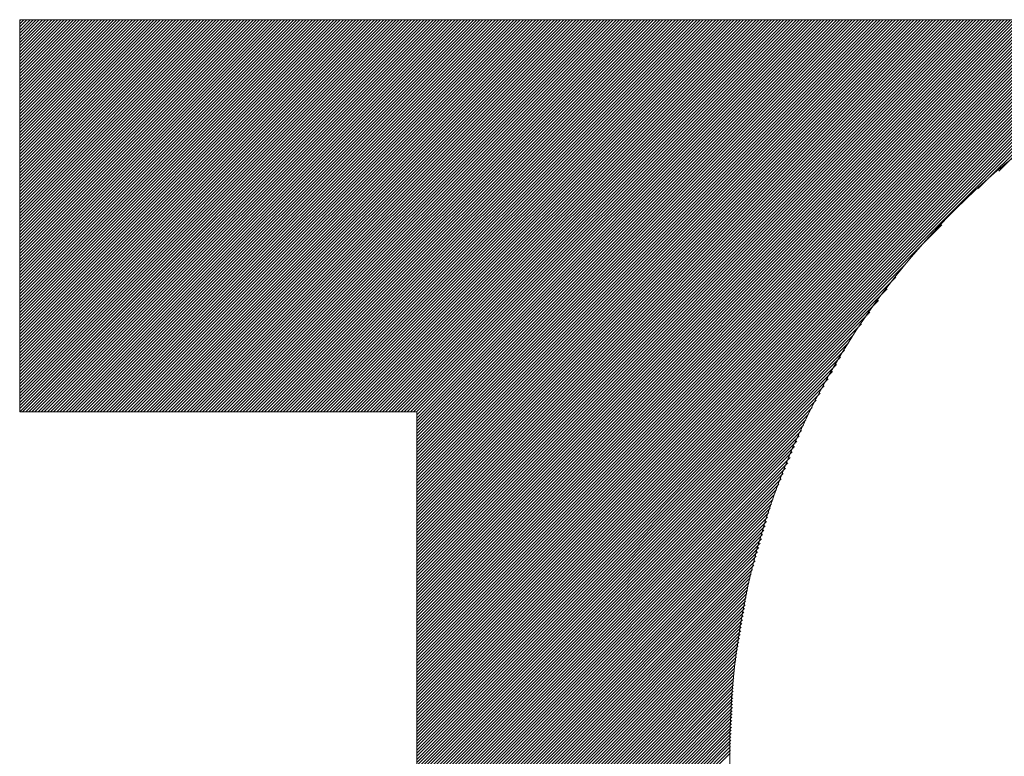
# Model space of a CAD drawing. Header units: inches. Extents: x 0.1 to 16.9, y 0.4 to 10.6.
# Tile 13 of 24: x 13.481 to 13.664, y 0.904 to 1.041. Entities that reach past the tile are written whole.
import ezdxf

# ---------------------------------------------------------------- set-up
doc = ezdxf.new("R2010")
doc.units = ezdxf.units.IN
doc.header["$MEASUREMENT"] = 0
doc.layers.add('FORMAT', color=5, linetype='Continuous', lineweight=25, true_color=0x0000ff)
doc.layers.add('Title (ANSI)', color=7, linetype='Continuous', lineweight=50)
doc.styles.add('Text Style107', font='arialbd.ttf')
doc.styles.add('Text Style109', font='arialbd.ttf')
doc.styles.add('Text Style47', font='ARIALN.TTF')
doc.styles.add('Text Style50', font='arial.ttf')
doc.styles.add('Text Style55', font='arial.ttf')
doc.styles.add('Text Style59', font='arial.ttf')

# ---------------------------------------------------------------- blocks, each defined once
blk = doc.blocks.new('Title Blocks ICD TITLE BLOCK MM CUSTOMER')
at = {"layer": 'FORMAT', "color": 7, "linetype": 'Continuous', "lineweight": 5}
for p, q in [((8.35540479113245, 7.612902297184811), (8.122376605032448, 7.612902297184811)), ((8.122376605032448, 7.612902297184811), (8.122376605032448, 7.539994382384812)), ((8.122376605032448, 7.612713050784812), (8.122565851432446, 7.612902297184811)), ((8.122376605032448, 7.61213624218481), (8.12314266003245, 7.612902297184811)), ((8.122376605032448, 7.611559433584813), (8.123719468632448, 7.612902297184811)), ((8.122376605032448, 7.610982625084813), (8.124296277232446, 7.612902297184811)), ((8.122376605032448, 7.61040581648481), (8.124873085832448, 7.612902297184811)), ((8.122376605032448, 7.609829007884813), (8.12544989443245, 7.612902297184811)), ((8.122376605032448, 7.609252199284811), (8.126026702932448, 7.612902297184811)), ((8.122376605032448, 7.608675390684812), (8.126603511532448, 7.612902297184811)), ((8.122376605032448, 7.60809858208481), (8.127180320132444, 7.612902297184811)), ((8.122376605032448, 7.607521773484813), (8.127757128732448, 7.612902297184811)), ((8.122376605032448, 7.606944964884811), (8.12833393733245, 7.612902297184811)), ((8.122376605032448, 7.60636815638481), (8.128910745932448, 7.612902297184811)), ((8.122376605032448, 7.605791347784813), (8.12948755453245, 7.612902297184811)), ((8.122376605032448, 7.605214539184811), (8.130064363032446, 7.612902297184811)), ((8.122376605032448, 7.604637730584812), (8.130641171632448, 7.612902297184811)), ((8.122376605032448, 7.60406092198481), (8.13121798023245, 7.612902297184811)), ((8.122376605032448, 7.603484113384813), (8.131794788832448, 7.612902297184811)), ((8.122376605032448, 7.602907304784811), (8.13237159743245, 7.612902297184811)), ((8.122376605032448, 7.60233049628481), (8.132948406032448, 7.612902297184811)), ((8.122376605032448, 7.601753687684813), (8.13352521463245, 7.612902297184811)), ((8.122376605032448, 7.601176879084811), (8.134102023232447, 7.612902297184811)), ((8.122376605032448, 7.600600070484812), (8.134678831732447, 7.612902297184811)), ((8.122376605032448, 7.60002326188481), (8.135255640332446, 7.612902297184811)), ((8.122376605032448, 7.59944645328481), (8.135832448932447, 7.612902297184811)), ((8.122376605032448, 7.598869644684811), (8.13640925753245, 7.612902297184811)), ((8.122376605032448, 7.59829283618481), (8.136986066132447, 7.612902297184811)), ((8.122376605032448, 7.597716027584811), (8.137562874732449, 7.612902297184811)), ((8.122376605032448, 7.597139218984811), (8.138139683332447, 7.612902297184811)), ((8.122376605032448, 7.596562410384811), (8.138716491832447, 7.612902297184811)), ((8.122376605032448, 7.595985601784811), (8.139293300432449, 7.612902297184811)), ((8.122376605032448, 7.595408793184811), (8.139870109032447, 7.612902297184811)), ((8.122376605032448, 7.594831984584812), (8.140446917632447, 7.612902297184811)), ((8.122376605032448, 7.594255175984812), (8.141023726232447, 7.612902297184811)), ((8.122376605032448, 7.593678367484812), (8.141600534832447, 7.612902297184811)), ((8.122376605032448, 7.593101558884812), (8.142177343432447, 7.612902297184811)), ((8.122376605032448, 7.592524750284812), (8.14275415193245, 7.612902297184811)), ((8.122376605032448, 7.591947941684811), (8.143330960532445, 7.612902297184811)), ((8.122376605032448, 7.591371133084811), (8.143907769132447, 7.612902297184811)), ((8.122376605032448, 7.590794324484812), (8.144484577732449, 7.612902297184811)), ((8.122376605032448, 7.590217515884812), (8.145061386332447, 7.612902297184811)), ((8.122376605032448, 7.589640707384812), (8.145638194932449, 7.612902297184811)), ((8.122376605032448, 7.589063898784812), (8.146215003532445, 7.612902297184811)), ((8.122376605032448, 7.588487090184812), (8.146791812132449, 7.612902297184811)), ((8.122376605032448, 7.587910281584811), (8.147368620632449, 7.612902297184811)), ((8.122376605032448, 7.587333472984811), (8.147945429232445, 7.612902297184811)), ((8.122376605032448, 7.586756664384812), (8.148522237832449, 7.612902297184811)), ((8.122376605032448, 7.586179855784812), (8.149099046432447, 7.612902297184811)), ((8.122376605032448, 7.585603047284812), (8.149675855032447, 7.612902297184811)), ((8.122376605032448, 7.585026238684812), (8.150252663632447, 7.612902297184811)), ((8.122376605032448, 7.584449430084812), (8.150829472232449, 7.612902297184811)), ((8.122376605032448, 7.583872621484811), (8.151406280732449, 7.612902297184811)), ((8.122376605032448, 7.583295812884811), (8.151983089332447, 7.612902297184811)), ((8.122376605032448, 7.582719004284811), (8.152559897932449, 7.612902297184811)), ((8.122376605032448, 7.582142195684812), (8.153136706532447, 7.612902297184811)), ((8.122376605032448, 7.581565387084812), (8.153713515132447, 7.612902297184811)), ((8.122376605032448, 7.580988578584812), (8.154290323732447, 7.612902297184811)), ((8.122376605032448, 7.580411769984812), (8.154867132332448, 7.612902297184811)), ((8.122376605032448, 7.579834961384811), (8.155443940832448, 7.612902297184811)), ((8.122376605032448, 7.579258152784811), (8.15602074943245, 7.612902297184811)), ((8.122376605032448, 7.578681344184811), (8.156597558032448, 7.612902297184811)), ((8.122376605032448, 7.578104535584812), (8.157174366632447, 7.612902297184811)), ((8.122376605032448, 7.577527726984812), (8.157751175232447, 7.612902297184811)), ((8.122376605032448, 7.576950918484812), (8.15832798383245, 7.612902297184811)), ((8.122376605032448, 7.576374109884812), (8.158904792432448, 7.612902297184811)), ((8.122376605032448, 7.575797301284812), (8.159481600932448, 7.612902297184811)), ((8.122376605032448, 7.575220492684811), (8.160058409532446, 7.612902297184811)), ((8.122376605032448, 7.574643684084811), (8.160635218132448, 7.612902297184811)), ((8.122376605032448, 7.57406687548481), (8.161212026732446, 7.612902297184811)), ((8.122376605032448, 7.573490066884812), (8.161788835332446, 7.612902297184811)), ((8.122376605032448, 7.572913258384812), (8.162365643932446, 7.612902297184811)), ((8.122376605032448, 7.572336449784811), (8.162942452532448, 7.612902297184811)), ((8.122376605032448, 7.571759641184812), (8.16351926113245, 7.612902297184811)), ((8.122376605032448, 7.571182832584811), (8.16409606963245, 7.612902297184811)), ((8.122376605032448, 7.570606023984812), (8.164672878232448, 7.612902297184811)), ((8.122376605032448, 7.57002921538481), (8.165249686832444, 7.612902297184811)), ((8.122376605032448, 7.569452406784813), (8.165826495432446, 7.612902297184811)), ((8.122376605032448, 7.568875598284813), (8.16640330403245, 7.612902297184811)), ((8.122376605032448, 7.568298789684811), (8.166980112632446, 7.612902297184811)), ((8.122376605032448, 7.567721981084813), (8.167556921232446, 7.612902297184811)), ((8.122376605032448, 7.567145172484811), (8.168133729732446, 7.612902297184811)), ((8.122376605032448, 7.566568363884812), (8.168710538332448, 7.612902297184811)), ((8.122376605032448, 7.56599155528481), (8.16928734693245, 7.612902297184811)), ((8.122376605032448, 7.565414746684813), (8.169864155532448, 7.612902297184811)), ((8.122376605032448, 7.564837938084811), (8.170440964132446, 7.612902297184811)), ((8.122376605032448, 7.564261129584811), (8.171017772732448, 7.612902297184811)), ((8.122376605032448, 7.563684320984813), (8.17159458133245, 7.612902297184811)), ((8.122376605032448, 7.563107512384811), (8.17217138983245, 7.612902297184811)), ((8.122376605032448, 7.562530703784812), (8.172748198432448, 7.612902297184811)), ((8.122376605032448, 7.56195389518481), (8.17332500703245, 7.612902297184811)), ((8.122376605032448, 7.561377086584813), (8.173901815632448, 7.612902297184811)), ((8.122376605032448, 7.560800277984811), (8.17447862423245, 7.612902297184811)), ((8.122376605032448, 7.560223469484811), (8.175055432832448, 7.612902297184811)), ((8.122376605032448, 7.559646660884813), (8.175632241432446, 7.612902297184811)), ((8.122376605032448, 7.559069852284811), (8.176209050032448, 7.612902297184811)), ((8.122376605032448, 7.558493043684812), (8.176785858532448, 7.612902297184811)), ((8.122376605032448, 7.55791623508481), (8.17736266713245, 7.612902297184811)), ((8.122376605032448, 7.557339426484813), (8.177939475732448, 7.612902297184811)), ((8.122376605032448, 7.556762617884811), (8.178516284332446, 7.612902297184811)), ((8.122376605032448, 7.556185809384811), (8.179093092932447, 7.612902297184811)), ((8.122376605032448, 7.555609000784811), (8.17966990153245, 7.612902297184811)), ((8.122376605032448, 7.555032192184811), (8.180246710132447, 7.612902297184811)), ((8.122376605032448, 7.55445538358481), (8.180823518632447, 7.612902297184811)), ((8.122376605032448, 7.55387857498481), (8.18140032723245, 7.612902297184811)), ((8.122376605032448, 7.55330176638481), (8.181977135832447, 7.612902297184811)), ((8.122376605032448, 7.552724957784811), (8.182553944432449, 7.612902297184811)), ((8.122376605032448, 7.552148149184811), (8.183130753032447, 7.612902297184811)), ((8.122376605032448, 7.551571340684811), (8.183707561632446, 7.612902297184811)), ((8.122376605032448, 7.550994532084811), (8.184284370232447, 7.612902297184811)), ((8.122376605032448, 7.550417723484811), (8.184861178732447, 7.612902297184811)), ((8.122376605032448, 7.549840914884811), (8.185437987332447, 7.612902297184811)), ((8.122376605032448, 7.549264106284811), (8.186014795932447, 7.612902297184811)), ((8.122376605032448, 7.548687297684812), (8.186591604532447, 7.612902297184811)), ((8.122376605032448, 7.548110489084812), (8.187168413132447, 7.612902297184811)), ((8.122376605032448, 7.547533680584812), (8.187745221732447, 7.612902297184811)), ((8.122376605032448, 7.546956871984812), (8.188322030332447, 7.612902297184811)), ((8.122376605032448, 7.546380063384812), (8.188898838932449, 7.612902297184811)), ((8.122376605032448, 7.545803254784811), (8.189475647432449, 7.612902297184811)), ((8.122376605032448, 7.545226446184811), (8.190052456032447, 7.612902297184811)), ((8.122376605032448, 7.544649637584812), (8.190629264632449, 7.612902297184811)), ((8.122376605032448, 7.544072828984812), (8.19120607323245, 7.612902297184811)), ((8.122376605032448, 7.543496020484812), (8.191782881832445, 7.612902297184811)), ((8.122376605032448, 7.542919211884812), (8.192359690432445, 7.612902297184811)), ((8.122376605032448, 7.542342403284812), (8.192936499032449, 7.612902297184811)), ((8.122376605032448, 7.541765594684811), (8.193513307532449, 7.612902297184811)), ((8.122376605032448, 7.541188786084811), (8.194090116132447, 7.612902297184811)), ((8.122376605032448, 7.540611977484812), (8.194666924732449, 7.612902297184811)), ((8.122376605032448, 7.540035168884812), (8.195243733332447, 7.612902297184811)), ((8.12291262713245, 7.539994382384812), (8.195820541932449, 7.612902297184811)), ((8.123489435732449, 7.539994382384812), (8.196397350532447, 7.612902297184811)), ((8.124066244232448, 7.539994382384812), (8.196974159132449, 7.612902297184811)), ((8.124643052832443, 7.539994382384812), (8.197550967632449, 7.612902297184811)), ((8.125219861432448, 7.539994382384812), (8.198127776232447, 7.612902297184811)), ((8.125796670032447, 7.539994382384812), (8.198704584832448, 7.612902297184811)), ((8.126373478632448, 7.539994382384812), (8.19928139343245, 7.612902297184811)), ((8.126950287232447, 7.539994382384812), (8.199858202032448, 7.612902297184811)), ((8.127527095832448, 7.539994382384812), (8.200435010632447, 7.612902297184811)), ((8.128103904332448, 7.539994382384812), (8.201011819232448, 7.612902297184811)), ((8.128680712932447, 7.539994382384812), (8.201588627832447, 7.612902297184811)), ((8.129257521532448, 7.539994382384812), (8.202165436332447, 7.612902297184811)), ((8.129834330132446, 7.539994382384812), (8.202742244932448, 7.612902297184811)), ((8.130411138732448, 7.539994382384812), (8.203319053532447, 7.612902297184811)), ((8.13098794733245, 7.539994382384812), (8.203895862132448, 7.612902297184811)), ((8.131564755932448, 7.539994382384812), (8.204472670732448, 7.612902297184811)), ((8.132141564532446, 7.539994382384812), (8.205049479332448, 7.612902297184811)), ((8.132718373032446, 7.539994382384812), (8.205626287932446, 7.612902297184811)), ((8.133295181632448, 7.539994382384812), (8.206203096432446, 7.612902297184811)), ((8.133871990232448, 7.539994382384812), (8.206779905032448, 7.612902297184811)), ((8.134448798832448, 7.539994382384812), (8.207356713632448, 7.612902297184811)), ((8.135025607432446, 7.539994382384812), (8.207933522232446, 7.612902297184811)), ((8.135602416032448, 7.539994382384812), (8.208510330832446, 7.612902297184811)), ((8.13617922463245, 7.539994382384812), (8.209087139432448, 7.612902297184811)), ((8.13675603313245, 7.539994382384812), (8.209663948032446, 7.612902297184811)), ((8.137332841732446, 7.539994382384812), (8.21024075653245, 7.612902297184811)), ((8.137909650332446, 7.539994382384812), (8.210817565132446, 7.612902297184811)), ((8.138486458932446, 7.539994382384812), (8.211394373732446, 7.612902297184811)), ((8.13906326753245, 7.539994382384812), (8.211971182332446, 7.612902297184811)), ((8.139640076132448, 7.539994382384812), (8.212547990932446, 7.612902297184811)), ((8.140216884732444, 7.539994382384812), (8.213124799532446, 7.612902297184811)), ((8.14079369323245, 7.539994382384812), (8.21370160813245, 7.612902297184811)), ((8.141370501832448, 7.539994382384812), (8.214278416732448, 7.612902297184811)), ((8.14194731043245, 7.539994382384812), (8.214855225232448, 7.612902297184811)), ((8.142524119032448, 7.539994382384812), (8.21543203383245, 7.612902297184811)), ((8.143100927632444, 7.539994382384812), (8.216008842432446, 7.612902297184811)), ((8.143677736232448, 7.539994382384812), (8.216585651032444, 7.612902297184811)), ((8.14425454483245, 7.539994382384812), (8.217162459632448, 7.612902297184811)), ((8.144831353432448, 7.539994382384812), (8.21773926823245, 7.612902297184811)), ((8.145408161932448, 7.539994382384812), (8.218316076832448, 7.612902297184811)), ((8.145984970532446, 7.539994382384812), (8.218892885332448, 7.612902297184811)), ((8.146561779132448, 7.539994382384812), (8.219469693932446, 7.612902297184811)), ((8.14713858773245, 7.539994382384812), (8.220046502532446, 7.612902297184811)), ((8.147715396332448, 7.539994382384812), (8.22062331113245, 7.612902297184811)), ((8.14829220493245, 7.539994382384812), (8.221200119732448, 7.612902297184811)), ((8.148869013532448, 7.539994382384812), (8.22177692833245, 7.612902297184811)), ((8.149445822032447, 7.539994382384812), (8.222353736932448, 7.612902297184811)), ((8.15002263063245, 7.539994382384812), (8.222930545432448, 7.612902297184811)), ((8.150599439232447, 7.539994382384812), (8.22350735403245, 7.612902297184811)), ((8.151176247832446, 7.539994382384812), (8.224084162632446, 7.612902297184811)), ((8.151753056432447, 7.539994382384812), (8.224660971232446, 7.612902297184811)), ((8.15232986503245, 7.539994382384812), (8.225237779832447, 7.612902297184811)), ((8.152906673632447, 7.539994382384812), (8.22581458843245, 7.612902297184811)), ((8.153483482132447, 7.539994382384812), (8.226391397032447, 7.612902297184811)), ((8.154060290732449, 7.539994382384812), (8.226968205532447, 7.612902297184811)), ((8.154637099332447, 7.539994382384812), (8.227545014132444, 7.612902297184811)), ((8.155213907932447, 7.539994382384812), (8.228121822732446, 7.612902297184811)), ((8.155790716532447, 7.539994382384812), (8.228698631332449, 7.612902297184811)), ((8.156367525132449, 7.539994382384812), (8.229275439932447, 7.612902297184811)), ((8.156944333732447, 7.539994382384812), (8.229852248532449, 7.612902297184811)), ((8.157521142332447, 7.539994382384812), (8.230429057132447, 7.612902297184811)), ((8.158097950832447, 7.539994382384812), (8.231005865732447, 7.612902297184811)), ((8.15867475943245, 7.539994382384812), (8.231582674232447, 7.612902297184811)), ((8.159251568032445, 7.539994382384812), (8.232159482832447, 7.612902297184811)), ((8.159828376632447, 7.539994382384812), (8.232736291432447, 7.612902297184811)), ((8.160405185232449, 7.539994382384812), (8.233313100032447, 7.612902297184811)), ((8.160981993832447, 7.539994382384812), (8.233889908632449, 7.612902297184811)), ((8.161558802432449, 7.539994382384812), (8.234466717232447, 7.612902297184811)), ((8.162135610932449, 7.539994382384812), (8.235043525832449, 7.612902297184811)), ((8.162712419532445, 7.539994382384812), (8.235620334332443, 7.612902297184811)), ((8.163289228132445, 7.539994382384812), (8.236197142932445, 7.612902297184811)), ((8.163866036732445, 7.539994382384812), (8.236773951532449, 7.612902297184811)), ((8.164442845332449, 7.539994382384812), (8.237350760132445, 7.612902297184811)), ((8.165019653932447, 7.539994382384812), (8.237927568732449, 7.612902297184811)), ((8.165596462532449, 7.539994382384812), (8.238504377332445, 7.612902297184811)), ((8.166173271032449, 7.539994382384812), (8.239081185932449, 7.612902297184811)), ((8.16675007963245, 7.539994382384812), (8.239657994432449, 7.612902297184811)), ((8.167326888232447, 7.539994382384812), (8.240234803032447, 7.612902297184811)), ((8.167903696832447, 7.539994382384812), (8.240811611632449, 7.612902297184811)), ((8.168480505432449, 7.539994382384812), (8.241388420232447, 7.612902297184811)), ((8.169057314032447, 7.539994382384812), (8.241965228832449, 7.612902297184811)), ((8.169634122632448, 7.539994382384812), (8.242542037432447, 7.612902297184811)), ((8.170210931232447, 7.539994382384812), (8.243118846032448, 7.612902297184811)), ((8.170787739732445, 7.539994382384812), (8.243695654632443, 7.612902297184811)), ((8.171364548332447, 7.539994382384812), (8.244272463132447, 7.612902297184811)), ((8.17194135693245, 7.539994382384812), (8.244849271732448, 7.612902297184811)), ((8.172518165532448, 7.539994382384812), (8.245426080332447, 7.612902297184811)), ((8.173094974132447, 7.539994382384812), (8.246002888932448, 7.612902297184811)), ((8.173671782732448, 7.539994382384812), (8.246579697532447, 7.612902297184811)), ((8.17424859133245, 7.539994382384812), (8.247156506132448, 7.612902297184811)), ((8.17482539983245, 7.539994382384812), (8.24773331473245, 7.612902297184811)), ((8.175402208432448, 7.539994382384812), (8.24831012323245, 7.612902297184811)), ((8.175979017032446, 7.539994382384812), (8.248886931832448, 7.612902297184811)), ((8.176555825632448, 7.539994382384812), (8.249463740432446, 7.612902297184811)), ((8.177132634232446, 7.539994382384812), (8.250040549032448, 7.612902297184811)), ((8.177709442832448, 7.539994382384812), (8.250617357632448, 7.612902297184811)), ((8.178286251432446, 7.539994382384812), (8.251194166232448, 7.612902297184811)), ((8.178863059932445, 7.539994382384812), (8.251770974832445, 7.612902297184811)), ((8.179439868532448, 7.539994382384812), (8.252347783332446, 7.612902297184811)), ((8.18001667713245, 7.539994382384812), (8.252924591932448, 7.612902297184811)), ((8.180593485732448, 7.539994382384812), (8.253501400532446, 7.612902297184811)), ((8.181170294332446, 7.539994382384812), (8.254078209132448, 7.612902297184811)), ((8.181747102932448, 7.539994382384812), (8.254655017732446, 7.612902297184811)), ((8.18232391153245, 7.539994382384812), (8.255231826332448, 7.612902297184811)), ((8.182900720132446, 7.539994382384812), (8.25580863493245, 7.612902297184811)), ((8.183477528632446, 7.539994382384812), (8.256385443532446, 7.612902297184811)), ((8.184054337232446, 7.539994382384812), (8.256962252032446, 7.612902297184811)), ((8.184631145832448, 7.539994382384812), (8.25753906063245, 7.612902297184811)), ((8.18520795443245, 7.539994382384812), (8.258115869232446, 7.612902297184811)), ((8.185784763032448, 7.539994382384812), (8.258692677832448, 7.612902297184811)), ((8.186361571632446, 7.539994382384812), (8.259269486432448, 7.612902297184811)), ((8.186938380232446, 7.539994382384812), (8.259846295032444, 7.612902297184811)), ((8.187515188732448, 7.539994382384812), (8.260423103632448, 7.612902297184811)), ((8.18809199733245, 7.539994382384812), (8.260999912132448, 7.612902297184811)), ((8.188668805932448, 7.539994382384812), (8.26157672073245, 7.612902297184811)), ((8.18924561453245, 7.539994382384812), (8.262153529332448, 7.612902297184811)), ((8.189822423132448, 7.539994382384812), (8.262730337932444, 7.612902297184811)), ((8.19039923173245, 7.539994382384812), (8.263307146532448, 7.612902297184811)), ((8.190976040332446, 7.539994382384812), (8.26388395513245, 7.612902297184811)), ((8.191552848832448, 7.539994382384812), (8.264460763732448, 7.612902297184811)), ((8.192129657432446, 7.539994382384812), (8.265037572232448, 7.612902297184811)), ((8.192706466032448, 7.539994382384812), (8.26561438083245, 7.612902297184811)), ((8.19328327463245, 7.539994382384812), (8.266191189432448, 7.612902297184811)), ((8.193860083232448, 7.539994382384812), (8.266767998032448, 7.612902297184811)), ((8.194436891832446, 7.539994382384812), (8.267344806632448, 7.612902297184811)), ((8.195013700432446, 7.539994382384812), (8.267921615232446, 7.612902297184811)), ((8.195590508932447, 7.539994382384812), (8.268498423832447, 7.612902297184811)), ((8.19616731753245, 7.539994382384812), (8.26907523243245, 7.612902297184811)), ((8.196195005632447, 7.539445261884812), (8.26965204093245, 7.612902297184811)), ((8.196195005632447, 7.538868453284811), (8.270228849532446, 7.612902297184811)), ((8.196195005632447, 7.538291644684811), (8.270805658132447, 7.612902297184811)), ((8.196195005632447, 7.537714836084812), (8.271382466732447, 7.612902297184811)), ((8.196195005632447, 7.537138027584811), (8.27195927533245, 7.612902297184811)), ((8.196195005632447, 7.536561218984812), (8.272536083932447, 7.612902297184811)), ((8.196195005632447, 7.535984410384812), (8.273112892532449, 7.612902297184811)), ((8.196195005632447, 7.535407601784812), (8.273689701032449, 7.612902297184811)), ((8.196195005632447, 7.534830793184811), (8.274266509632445, 7.612902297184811)), ((8.196195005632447, 7.534253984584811), (8.274843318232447, 7.612902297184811)), ((8.196195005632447, 7.533677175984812), (8.275420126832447, 7.612902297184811)), ((8.196195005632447, 7.533100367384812), (8.275996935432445, 7.612902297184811)), ((8.196195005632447, 7.532523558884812), (8.276573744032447, 7.612902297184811)), ((8.196195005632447, 7.531946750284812), (8.277150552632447, 7.612902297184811)), ((8.196195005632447, 7.531369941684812), (8.277727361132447, 7.612902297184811)), ((8.196195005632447, 7.530793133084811), (8.278304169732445, 7.612902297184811)), ((8.196195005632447, 7.530216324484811), (8.278880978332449, 7.612902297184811)), ((8.196195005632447, 7.529639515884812), (8.279457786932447, 7.612902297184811)), ((8.196195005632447, 7.529062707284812), (8.280034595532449, 7.612902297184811)), ((8.196195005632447, 7.528485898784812), (8.280611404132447, 7.612902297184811)), ((8.196195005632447, 7.527909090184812), (8.281188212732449, 7.612902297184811)), ((8.196195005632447, 7.527332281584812), (8.281765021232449, 7.612902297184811)), ((8.196195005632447, 7.52675547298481), (8.282341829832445, 7.612902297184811)), ((8.196195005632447, 7.526178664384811), (8.282918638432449, 7.612902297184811)), ((8.196195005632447, 7.52560185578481), (8.28349544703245, 7.612902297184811)), ((8.196195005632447, 7.525025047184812), (8.284072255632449, 7.612902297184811)), ((8.196195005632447, 7.524448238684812), (8.284649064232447, 7.612902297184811)), ((8.196195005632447, 7.523871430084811), (8.285225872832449, 7.612902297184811)), ((8.196195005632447, 7.523294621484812), (8.285802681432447, 7.612902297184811)), ((8.196195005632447, 7.522717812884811), (8.286379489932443, 7.612902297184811)), ((8.196195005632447, 7.522141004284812), (8.286956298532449, 7.612902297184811)), ((8.196195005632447, 7.52156419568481), (8.287533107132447, 7.612902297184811)), ((8.196195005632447, 7.520987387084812), (8.288109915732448, 7.612902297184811)), ((8.196195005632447, 7.520410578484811), (8.288686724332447, 7.612902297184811)), ((8.196195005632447, 7.519833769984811), (8.289263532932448, 7.612902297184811)), ((8.196195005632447, 7.519256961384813), (8.289840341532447, 7.612902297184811)), ((8.196195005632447, 7.518680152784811), (8.290417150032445, 7.612902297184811)), ((8.196195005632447, 7.518103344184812), (8.290993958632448, 7.612902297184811)), ((8.196195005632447, 7.51752653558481), (8.29157076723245, 7.612902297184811)), ((8.196195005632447, 7.516949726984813), (8.292147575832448, 7.612902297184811)), ((8.196195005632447, 7.516372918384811), (8.292724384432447, 7.612902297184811)), ((8.196195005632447, 7.51579610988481), (8.293301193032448, 7.612902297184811)), ((8.196195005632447, 7.515219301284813), (8.293878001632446, 7.612902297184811)), ((8.196195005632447, 7.514642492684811), (8.29445481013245, 7.612902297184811)), ((8.196195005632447, 7.514065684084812), (8.295031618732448, 7.612902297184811)), ((8.196195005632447, 7.51348887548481), (8.295608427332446, 7.612902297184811)), ((8.196195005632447, 7.512912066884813), (8.296185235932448, 7.612902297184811)), ((8.196195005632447, 7.512335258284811), (8.296762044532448, 7.612902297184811)), ((8.196195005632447, 7.51175844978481), (8.297338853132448, 7.612902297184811)), ((8.196195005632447, 7.511181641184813), (8.297915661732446, 7.612902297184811)), ((8.196195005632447, 7.510604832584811), (8.298492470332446, 7.612902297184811)), ((8.196195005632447, 7.510028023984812), (8.299069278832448, 7.612902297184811)), ((8.196195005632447, 7.50945121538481), (8.29964608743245, 7.612902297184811)), ((8.196195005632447, 7.508874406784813), (8.300222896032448, 7.612902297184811)), ((8.196195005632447, 7.508297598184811), (8.300799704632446, 7.612902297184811)), ((8.196195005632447, 7.50772078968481), (8.301376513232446, 7.612902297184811)), ((8.196195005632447, 7.507143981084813), (8.301953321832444, 7.612902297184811)), ((8.196195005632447, 7.506567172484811), (8.302530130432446, 7.612902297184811)), ((8.196195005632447, 7.505990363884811), (8.303106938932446, 7.612902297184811)), ((8.196195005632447, 7.50541355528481), (8.303683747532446, 7.612902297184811)), ((8.196195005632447, 7.50483674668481), (8.304260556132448, 7.612902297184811)), ((8.196195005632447, 7.504259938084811), (8.30483736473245, 7.612902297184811)), ((8.196195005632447, 7.503683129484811), (8.305414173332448, 7.612902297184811)), ((8.196195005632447, 7.503106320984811), (8.30599098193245, 7.612902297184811)), ((8.196195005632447, 7.502529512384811), (8.306567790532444, 7.612902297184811)), ((8.196195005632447, 7.501952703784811), (8.307144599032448, 7.612902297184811)), ((8.196195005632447, 7.501375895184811), (8.30772140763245, 7.612902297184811)), ((8.196195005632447, 7.500799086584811), (8.308298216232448, 7.612902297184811)), ((8.196195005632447, 7.500222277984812), (8.308875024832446, 7.612902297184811)), ((8.196195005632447, 7.499645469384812), (8.309451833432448, 7.612902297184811)), ((8.196195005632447, 7.499068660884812), (8.31002864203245, 7.612902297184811)), ((8.196195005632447, 7.498491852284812), (8.310605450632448, 7.612902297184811)), ((8.196195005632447, 7.497915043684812), (8.311182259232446, 7.612902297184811)), ((8.196195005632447, 7.497338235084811), (8.311759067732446, 7.612902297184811)), ((8.196195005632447, 7.496761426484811), (8.312335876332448, 7.612902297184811)), ((8.196195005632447, 7.496184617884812), (8.31291268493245, 7.612902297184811)), ((8.196195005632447, 7.495607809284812), (8.313489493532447, 7.612902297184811)), ((8.196195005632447, 7.495031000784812), (8.31406630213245, 7.612902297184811)), ((8.196195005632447, 7.494454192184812), (8.314643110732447, 7.612902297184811)), ((8.196195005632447, 7.493877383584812), (8.31521991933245, 7.612902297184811)), ((8.196195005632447, 7.493300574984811), (8.31579672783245, 7.612902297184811)), ((8.196195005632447, 7.492723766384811), (8.316373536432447, 7.612902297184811)), ((8.196195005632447, 7.492146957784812), (8.316950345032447, 7.612902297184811)), ((8.196195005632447, 7.491570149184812), (8.317527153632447, 7.612902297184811)), ((8.196195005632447, 7.490993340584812), (8.318103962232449, 7.612902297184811)), ((8.196195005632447, 7.490416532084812), (8.318680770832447, 7.612902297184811)), ((8.196195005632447, 7.489839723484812), (8.319257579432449, 7.612902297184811)), ((8.196195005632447, 7.489262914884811), (8.319834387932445, 7.612902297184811)), ((8.196195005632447, 7.488686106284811), (8.320411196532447, 7.612902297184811)), ((8.196195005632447, 7.488109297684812), (8.320988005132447, 7.612902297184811)), ((8.196195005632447, 7.487532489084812), (8.321564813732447, 7.612902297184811)), ((8.196195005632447, 7.486955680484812), (8.322141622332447, 7.612902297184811)), ((8.196195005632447, 7.486378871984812), (8.322718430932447, 7.612902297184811)), ((8.196195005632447, 7.485802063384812), (8.323295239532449, 7.612902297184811)), ((8.196195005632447, 7.485225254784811), (8.32387204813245, 7.612902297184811)), ((8.196195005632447, 7.484648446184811), (8.324448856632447, 7.612902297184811)), ((8.196195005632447, 7.484071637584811), (8.325025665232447, 7.612902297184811)), ((8.196195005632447, 7.483494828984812), (8.325602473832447, 7.612902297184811)), ((8.196195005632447, 7.482918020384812), (8.326179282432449, 7.612902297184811)), ((8.196195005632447, 7.482341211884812), (8.326756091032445, 7.612902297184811)), ((8.196195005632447, 7.48176440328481), (8.327332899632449, 7.612902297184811)), ((8.196195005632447, 7.481187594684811), (8.327909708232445, 7.612902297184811)), ((8.196195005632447, 7.480610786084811), (8.328486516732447, 7.612902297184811)), ((8.196195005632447, 7.480033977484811), (8.329063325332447, 7.612902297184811)), ((8.196195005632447, 7.47945716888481), (8.329640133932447, 7.612902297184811)), ((8.196195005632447, 7.478880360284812), (8.330216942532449, 7.612902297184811)), ((8.196195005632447, 7.478303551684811), (8.330793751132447, 7.612902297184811)), ((8.196195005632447, 7.477726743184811), (8.331370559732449, 7.612902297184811)), ((8.300589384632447, 7.581544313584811), (8.33194736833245, 7.612902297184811)), ((8.304383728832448, 7.584761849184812), (8.332524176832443, 7.612902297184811)), ((8.196195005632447, 7.477149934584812), (8.293820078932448, 7.574775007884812)), ((8.196195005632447, 7.476573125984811), (8.286820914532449, 7.567199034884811)), ((8.196195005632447, 7.475996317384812), (8.285229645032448, 7.565030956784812)), ((8.196195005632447, 7.47541950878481), (8.283638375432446, 7.562862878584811)), ((8.196195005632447, 7.474842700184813), (8.282047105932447, 7.56069480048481)), ((8.196195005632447, 7.474265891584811), (8.280455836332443, 7.558526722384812)), ((8.196195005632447, 7.473689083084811), (8.278864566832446, 7.556358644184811)), ((8.196195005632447, 7.473112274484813), (8.277273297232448, 7.554190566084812)), ((8.196195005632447, 7.472535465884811), (8.276484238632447, 7.552824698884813)), ((8.196195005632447, 7.471958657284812), (8.275728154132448, 7.551491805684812)), ((8.196195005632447, 7.47138184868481), (8.27497206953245, 7.550158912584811)), ((8.196195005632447, 7.470805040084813), (8.274215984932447, 7.548826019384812)), ((8.196195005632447, 7.470228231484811), (8.273459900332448, 7.547493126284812)), ((8.196195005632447, 7.469651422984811), (8.27270381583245, 7.546160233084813)), ((8.196195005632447, 7.469074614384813), (8.271947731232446, 7.544827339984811)), ((8.196195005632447, 7.468497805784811), (8.271191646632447, 7.543494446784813)), ((8.196195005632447, 7.467920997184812), (8.270435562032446, 7.542161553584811)), ((8.122376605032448, 7.539994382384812), (8.196195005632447, 7.539994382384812)), ((8.196195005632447, 7.46734418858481), (8.26967947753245, 7.540828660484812)), ((8.196195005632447, 7.539994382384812), (8.196195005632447, 7.361439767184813)), ((8.196195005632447, 7.466767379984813), (8.268958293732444, 7.539530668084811)), ((8.196195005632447, 7.466190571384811), (8.268538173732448, 7.538533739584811)), ((8.196195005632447, 7.465613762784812), (8.268118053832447, 7.537536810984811)), ((8.196195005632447, 7.465036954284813), (8.267697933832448, 7.536539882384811)), ((8.196195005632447, 7.464460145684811), (8.267277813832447, 7.53554295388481)), ((8.196195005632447, 7.463883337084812), (8.26685769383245, 7.534546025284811)), ((8.196195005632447, 7.46330652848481), (8.266437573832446, 7.533549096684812)), ((8.196195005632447, 7.462729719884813), (8.266017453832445, 7.53255216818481)), ((8.196195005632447, 7.462152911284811), (8.265597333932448, 7.531555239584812)), ((8.196195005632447, 7.461576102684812), (8.265177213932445, 7.530558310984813)), ((8.196195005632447, 7.460999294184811), (8.264757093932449, 7.529561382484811)), ((8.196195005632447, 7.460422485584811), (8.264336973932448, 7.528564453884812)), ((8.196195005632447, 7.45984567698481), (8.263916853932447, 7.527567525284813)), ((8.196195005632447, 7.45926886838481), (8.263496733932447, 7.526570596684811)), ((8.196195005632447, 7.45869205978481), (8.26307661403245, 7.525573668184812)), ((8.196195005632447, 7.458115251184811), (8.262656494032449, 7.52457673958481)), ((8.196195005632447, 7.457538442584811), (8.262370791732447, 7.523714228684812)), ((8.196195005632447, 7.456961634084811), (8.262135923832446, 7.52290255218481)), ((8.196195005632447, 7.456384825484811), (8.261901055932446, 7.522090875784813)), ((8.196195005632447, 7.455808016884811), (8.261666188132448, 7.521279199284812)), ((8.196195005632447, 7.455231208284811), (8.261431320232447, 7.520467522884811)), ((8.196195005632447, 7.454654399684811), (8.261196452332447, 7.519655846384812)), ((8.196195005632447, 7.454077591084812), (8.260961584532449, 7.518844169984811)), ((8.196195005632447, 7.453500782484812), (8.260726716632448, 7.518032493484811)), ((8.196195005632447, 7.452923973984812), (8.260491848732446, 7.517220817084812)), ((8.196195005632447, 7.452347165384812), (8.260256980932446, 7.516409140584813)), ((8.196195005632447, 7.451770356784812), (8.260022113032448, 7.515597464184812)), ((8.196195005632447, 7.451193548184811), (8.259787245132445, 7.514785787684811)), ((8.196195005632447, 7.450616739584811), (8.259552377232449, 7.513974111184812)), ((8.196195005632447, 7.450039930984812), (8.25931750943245, 7.513162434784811)), ((8.196195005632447, 7.449463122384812), (8.259082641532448, 7.512350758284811)), ((8.196195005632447, 7.448886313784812), (8.258847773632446, 7.511539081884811)), ((8.196195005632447, 7.448309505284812), (8.25861290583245, 7.510727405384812)), ((8.196195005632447, 7.447732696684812), (8.258378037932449, 7.509915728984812)), ((8.196195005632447, 7.447155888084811), (8.258143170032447, 7.509104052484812)), ((8.196195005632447, 7.446579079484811), (8.257912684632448, 7.50829675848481)), ((8.196195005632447, 7.446002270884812), (8.257797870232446, 7.507605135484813)), ((8.196195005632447, 7.445425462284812), (8.257683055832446, 7.50691351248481)), ((8.196195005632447, 7.444848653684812), (8.257568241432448, 7.506221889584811)), ((8.196195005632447, 7.444271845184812), (8.257453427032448, 7.505530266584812)), ((8.196195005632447, 7.443695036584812), (8.257338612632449, 7.504838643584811)), ((8.196195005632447, 7.443118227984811), (8.257223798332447, 7.504147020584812)), ((8.196195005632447, 7.442541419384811), (8.257108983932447, 7.503455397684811)), ((8.196195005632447, 7.441964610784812), (8.256994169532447, 7.502763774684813)), ((8.196195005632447, 7.441387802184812), (8.256879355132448, 7.502072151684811)), ((8.196195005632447, 7.440810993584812), (8.256764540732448, 7.501380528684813)), ((8.196195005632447, 7.440234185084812), (8.256649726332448, 7.50068890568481)), ((8.196195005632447, 7.439657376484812), (8.256534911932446, 7.499997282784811)), ((8.196195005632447, 7.439080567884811), (8.256420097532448, 7.499305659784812)), ((8.196195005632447, 7.438503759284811), (8.256305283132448, 7.498614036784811)), ((8.196195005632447, 7.437926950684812), (8.256190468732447, 7.497922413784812)), ((8.196195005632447, 7.437350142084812), (8.256075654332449, 7.497230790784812)), ((8.196195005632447, 7.436773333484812), (8.255960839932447, 7.496539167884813)), ((8.196195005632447, 7.436196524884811), (8.255846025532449, 7.495847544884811)), ((8.196195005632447, 7.435619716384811), (8.255731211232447, 7.495155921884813)), ((8.196195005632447, 7.435042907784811), (8.255616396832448, 7.49446429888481)), ((8.196195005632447, 7.43446609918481), (8.255501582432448, 7.493772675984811)), ((8.196195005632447, 7.433889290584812), (8.255386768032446, 7.493081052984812)), ((8.196195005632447, 7.43331248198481), (8.255271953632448, 7.492389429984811)), ((8.196195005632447, 7.432735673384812), (8.255183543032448, 7.491724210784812)), ((8.196195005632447, 7.432158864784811), (8.255154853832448, 7.49111871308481)), ((8.196195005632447, 7.431582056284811), (8.255126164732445, 7.490513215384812)), ((8.196195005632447, 7.431005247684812), (8.255097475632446, 7.489907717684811)), ((8.196195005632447, 7.430428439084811), (8.255068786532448, 7.489302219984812)), ((8.196195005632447, 7.429851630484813), (8.255040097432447, 7.488696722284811)), ((8.196195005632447, 7.42927482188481), (8.25501140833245, 7.48809122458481)), ((8.196195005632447, 7.428698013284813), (8.254982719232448, 7.487485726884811)), ((8.196195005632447, 7.428121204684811), (8.254954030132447, 7.48688022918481)), ((8.196195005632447, 7.427544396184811), (8.254925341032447, 7.486274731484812)), ((8.196195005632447, 7.426967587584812), (8.254896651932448, 7.485669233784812)), ((8.196195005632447, 7.426390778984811), (8.254867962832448, 7.485063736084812)), ((8.196195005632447, 7.425813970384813), (8.254839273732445, 7.484458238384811)), ((8.196195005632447, 7.42523716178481), (8.254810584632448, 7.483852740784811)), ((8.196195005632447, 7.424660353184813), (8.254781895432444, 7.483247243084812)), ((8.196195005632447, 7.424083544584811), (8.254753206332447, 7.482641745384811)), ((8.196195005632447, 7.423506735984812), (8.254724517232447, 7.48203624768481)), ((8.196195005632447, 7.422929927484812), (8.254695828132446, 7.481430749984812)), ((8.196195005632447, 7.422353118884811), (8.254667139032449, 7.480825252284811)), ((8.196195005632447, 7.421776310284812), (8.254638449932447, 7.480219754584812)), ((8.196195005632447, 7.42119950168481), (8.254609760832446, 7.479614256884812)), ((8.196195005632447, 7.420622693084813), (8.254581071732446, 7.479008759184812)), ((8.196195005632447, 7.420045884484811), (8.254552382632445, 7.478403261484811)), ((8.196195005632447, 7.419469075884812), (8.254523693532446, 7.47779776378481)), ((8.196195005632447, 7.418892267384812), (8.25449500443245, 7.477192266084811)), ((8.196195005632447, 7.418315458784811), (8.254466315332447, 7.476586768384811))]:
    blk.add_line(p, q, dxfattribs=at)
blk.add_arc((8.396476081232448, 7.476887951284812), 0.1420800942, 106.8023695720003, 234.3465210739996, dxfattribs=at)
at = {"layer": 'Title (ANSI)'}
for tag, p, height, style in [('<TITLE_1>_001', (3.542307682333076, 8.33745877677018), 0.0899999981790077, 'Text Style50'), ('DESIGNER_001', (8.779126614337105, 8.329355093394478), 0.0899999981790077, 'Text Style50'), ('<DRAWN_DATE>_001', (10.56064244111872, 8.329355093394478), 0.0899999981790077, 'Text Style50'), ('<PART_NUMBER>_001', (8.817945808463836, 7.914719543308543), 0.2400000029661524, 'Text Style109'), ('Sheet_Size_001', (7.365077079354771, 7.905523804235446), 0.1299999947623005, 'Text Style55'), ('<REVISION_NUMBER>_001', (10.7717179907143, 7.852780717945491), 0.1799999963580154, 'Text Style107'), ('Number_of_sheets_001', (11.09696696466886, 7.261895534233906), 0.0799999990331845, 'Text Style59'), ('Sheet_Number_001', (10.80006696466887, 7.261895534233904), 0.0799999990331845, 'Text Style59'), ('COPYRIGHT_YEAR_001', (4.622899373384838, 7.270653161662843), 0.0699999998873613, 'Text Style47'), ('<SCALE>_001', (9.825438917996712, 7.250298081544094), 0.0799999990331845, 'Text Style59')]:
    blk.add_attdef(tag, p, '', height=height, dxfattribs=dict(at, style=style))

msp = doc.modelspace()

# ---------------------------------------------------------------- block references
msp.add_blockref('Title Blocks ICD TITLE BLOCK MM CUSTOMER', (5.358629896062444, -6.572057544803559))

doc.saveas('drawing.dxf')
